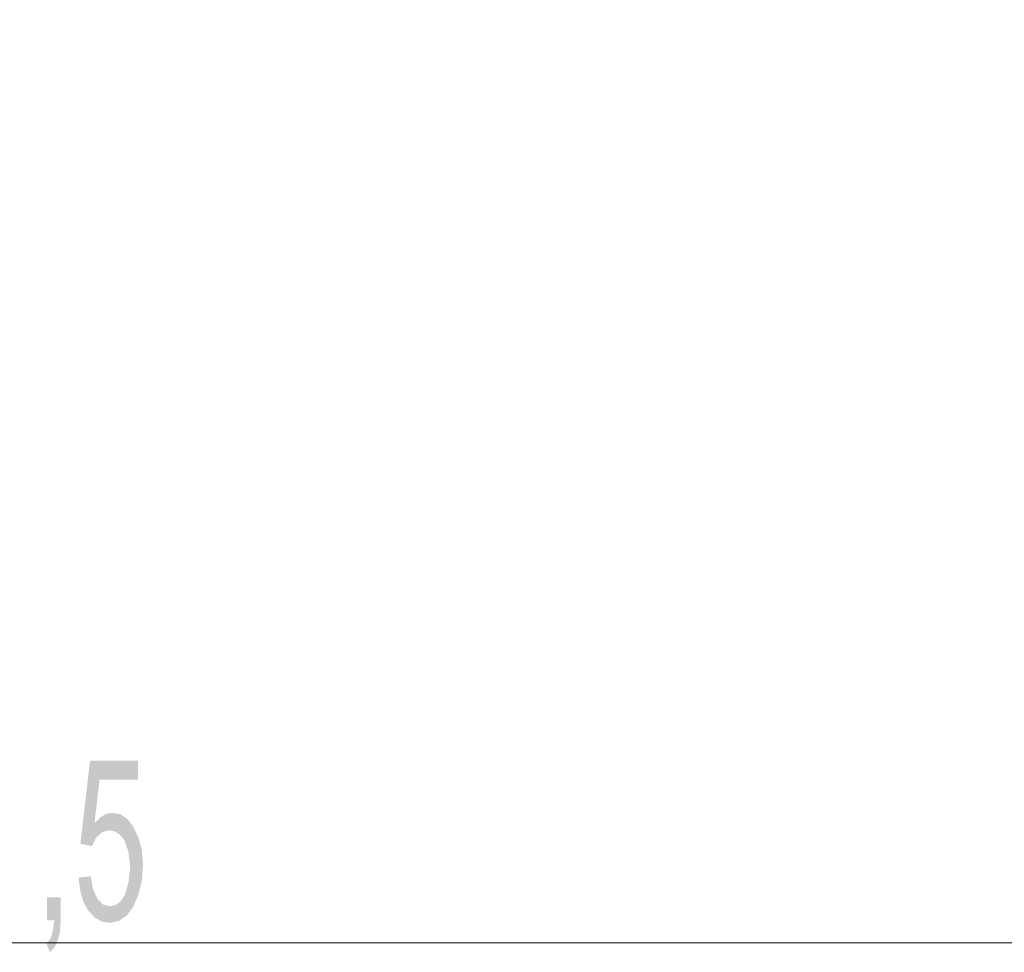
# Model space of a CAD drawing. Header units: millimetres. Extents: x -2626 to 2068, y -6169 to 7214.
# Tile 19 of 143: x -1956 to -1832, y -5078 to -4960. Entities that reach past the tile are written whole.
import ezdxf

# ---------------------------------------------------------------- set-up
doc = ezdxf.new("R2010")
doc.units = ezdxf.units.MM
doc.layers.get('0').update_dxf_attribs({"color": 252})

msp = doc.modelspace()

# ---------------------------------------------------------------- hatches: boundary and pattern name
h = msp.add_hatch(color=7)
h.dxf.hatch_style = 2
h.paths.add_polyline_path([(-1946.27, -5061.28), (-1945.55, -5060.55), (-1944.74, -5060.07), (-1944.02, -5059.99), (-1942.98, -5060.15), (-1942.09, -5060.79), (-1941.37, -5061.76), (-1940.73, -5063.12), (-1940.32, -5064.65), (-1940.16, -5066.58), (-1940.32, -5068.51), (-1940.73, -5070.19), (-1941.37, -5071.72), (-1942.17, -5072.85), (-1943.22, -5073.57), (-1944.34, -5073.81), (-1945.31, -5073.65), (-1946.19, -5073.17), (-1946.99, -5072.36), (-1947.64, -5071.24), (-1948.04, -5069.87), (-1948.28, -5068.11), (-1946.75, -5067.94), (-1946.43, -5069.63), (-1945.87, -5070.84), (-1945.23, -5071.48), (-1944.34, -5071.72), (-1943.62, -5071.56), (-1943.06, -5071.16), (-1942.49, -5070.36), (-1942.01, -5068.75), (-1941.77, -5066.82), (-1942.01, -5064.89), (-1942.49, -5063.44), (-1943.06, -5062.72), (-1943.7, -5062.32), (-1944.42, -5062.16), (-1945.31, -5062.4), (-1946.03, -5063.04), (-1946.59, -5064.17), (-1948.04, -5063.85), (-1946.83, -5053.4), (-1940.81, -5053.4), (-1940.81, -5055.81), (-1945.63, -5055.81)])
h = msp.add_hatch(color=7)
h.dxf.hatch_style = 2
h.paths.add_polyline_path([(-1950.53, -5073.49), (-1950.61, -5075.02), (-1950.93, -5076.14), (-1951.33, -5076.94), (-1951.89, -5077.51), (-1952.3, -5076.38), (-1951.81, -5075.82), (-1951.49, -5074.77), (-1951.33, -5073.49), (-1952.22, -5073.49), (-1952.22, -5070.6), (-1950.53, -5070.6)])

# ---------------------------------------------------------------- linework, layer by layer
at = {"color": 5, "lineweight": 0, "true_color": 0x0000ff}
msp.add_lwpolyline([(-1358.81, -5076.3), (-2225.5, -5076.3), (-2225.5, -4877.75)], dxfattribs=at)

doc.saveas('drawing.dxf')
